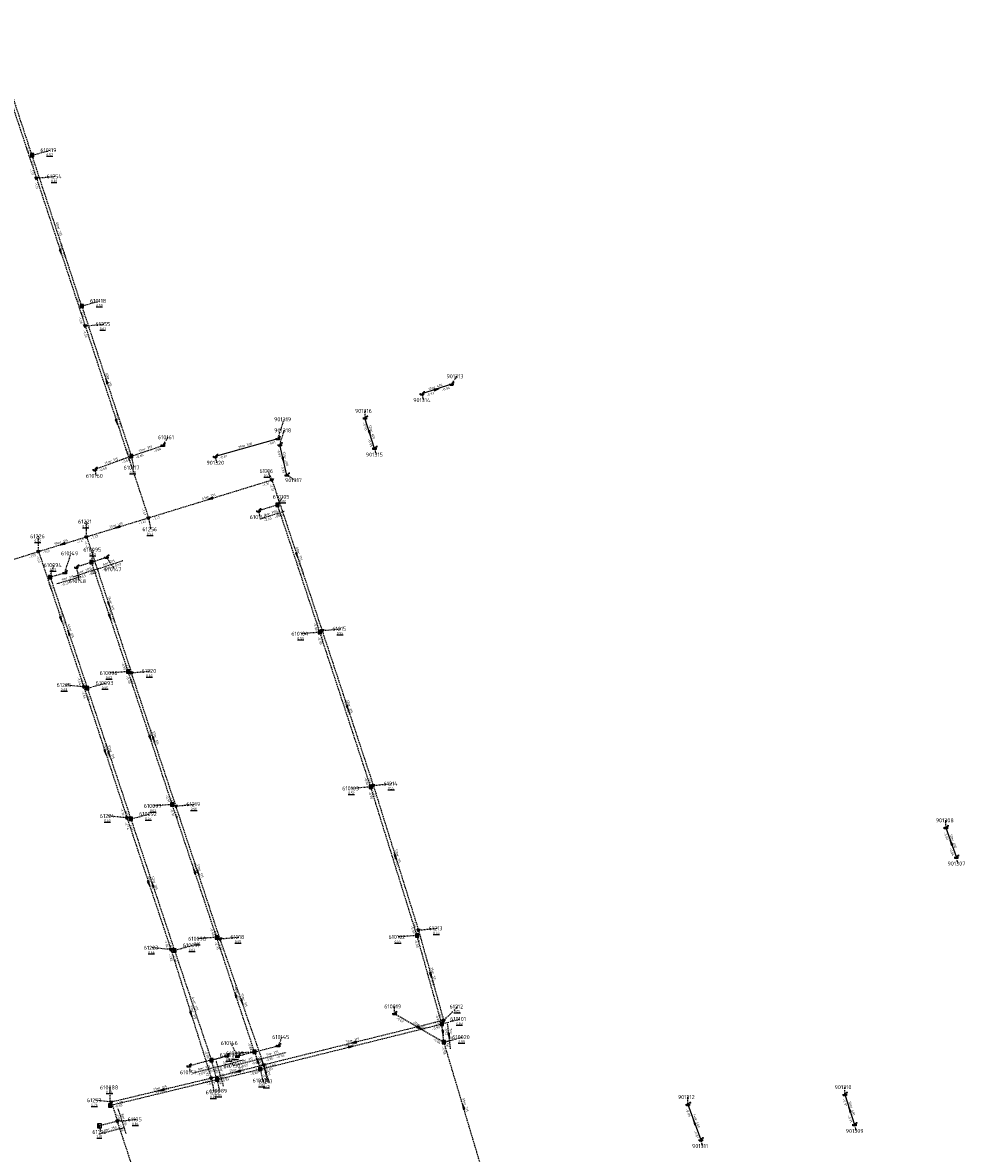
# Model space of a CAD drawing. Extents: x 188323 to 208361, y 565368 to 574910.
# Tile 24 of 256: x 198737 to 199093, y 567084 to 567512. Entities that reach past the tile are written whole.
import ezdxf

# ---------------------------------------------------------------- set-up
doc = ezdxf.new("R2010")
doc.units = 0
doc.linetypes.add('DASHDOT', pattern=[1, 0.5, -0.25, 0, -0.25])
doc.linetypes.add('DASHED', pattern=[0.75, 0.5, -0.25])
doc.layers.get('0').update_dxf_attribs({"linetype": 'CONTINUOUS'})
for name, color, linetype in [('RIO-AFM', 7, 'CONTINUOUS'), ('RIO-BOK', 7, 'CONTINUOUS'), ('RIO-DET', 7, 'CONTINUOUS'), ('RIO-KNP', 7, 'CONTINUOUS'), ('RIO-KNR', 7, 'CONTINUOUS'), ('RIO-LAG', 7, 'CONTINUOUS'), ('RIO-LAG_1B', 7, 'DASHED'), ('RIO-LAG_2B', 7, 'DASHED'), ('RIO-LEN', 7, 'CONTINUOUS'), ('RIO-MVD', 1, 'CONTINUOUS'), ('RIO-VRB', 6, 'DASHDOT'), ('RIO-VRH', 7, 'CONTINUOUS')]:
    doc.layers.add(name, color=color, linetype=linetype)
doc.styles.add('RIO-TXT', font='isocp.shx')

# ---------------------------------------------------------------- blocks, each defined once
blk = doc.blocks.new('L_VHR')
blk.add_lwpolyline([(-0.5, 0), (0.5, 0), (-0.5, 0.15), (-0.5, -0.15), (0.5, 0)])
blk = doc.blocks.new('K_UTB')
blk.add_lwpolyline([(0.5, 0.15), (0.5, -0.3), (-0.5, -0.3), (-0.5, 0.15), (-0.45, 0.15), (-0.45, -0.25), (0, -0.25), (0.45, -0.25), (0.45, 0.15)], close=True)
blk.add_lwpolyline([(0.85, 0.6), (0.55, 0.65), (0.614828, 0.459583), (0.850842, 0.598937)])
blk.add_arc((0.85, -0.25), 0.85, 90, 180)
at = {"style": 'RIO-TXT', "flags": 1}
blk.add_attdef('KNOOPNAAM', (2, 2), '', height=1, dxfattribs=at)
blk = doc.blocks.new('K_IPR')
blk.add_lwpolyline([(-0.5, -0.5), (0.5, -0.5), (0.5, 0.5), (-0.5, 0.5)], close=True)
blk.add_solid([(-0.5, 0.5), (0.5, 0.5), (-0.5, -0.5), (0.5, -0.5)])
at = {"style": 'RIO-TXT', "flags": 1}
blk.add_attdef('KNOOPNAAM', (2, 2), '', height=1, dxfattribs=at)
blk = doc.blocks.new('K_IPD')
blk.add_lwpolyline([(-0.496027, 0.307994), (0.503973, 0.307994), (0.003973, -0.558031)], close=True)
blk.add_solid([(-0.496027, 0.307994), (0.503973, 0.307994), (0.003973, -0.558031)])
at = {"style": 'RIO-TXT', "flags": 1}
blk.add_attdef('KNOOPNAAM', (2, 2), '', height=1, dxfattribs=at)
blk = doc.blocks.new('K_RGM')
blk.add_lwpolyline([(-0.6, 0.6), (-0.6, -0.6), (0.6, -0.6), (0.6, 0.6)], close=True)
blk.add_solid([(-0.6, 0.6), (0, 0.6), (-0.6, -0.6), (0, -0.6)])
at = {"style": 'RIO-TXT', "flags": 1}
blk.add_attdef('KNOOPNAAM', (2, 2), '', height=1, dxfattribs=at)
blk = doc.blocks.new('938_06______610020____610101_')
at = {"layer": 'RIO-LAG_1B'}
blk.add_line((0, 0), (-1.138, 9.754), dxfattribs=at)
at = {"layer": 'RIO-VRH', "xscale": 2, "yscale": 2, "zscale": 2, "rotation": 276.6409}
blk.add_blockref('L_VHR', (-0.569, 4.877), dxfattribs=at)
at = {"layer": 'RIO-AFM', "style": 'RIO-TXT'}
blk.add_text('r 315', height=0.9, rotation=276.6409, dxfattribs=at).set_placement((-0.1966, 6.0079))
at = {"layer": 'RIO-BOK', "style": 'RIO-TXT'}
for s, p in [('-0.50', (-2.366, 8.2011)), ('-0.58', (-1.8643, 3.9103))]:
    blk.add_text(s, height=0.9, rotation=276.6409, dxfattribs=at).set_placement(p)
at = {"layer": 'RIO-LEN', "style": 'RIO-TXT'}
blk.add_text('7m', height=0.9, rotation=276.6409, dxfattribs=at).set_placement((-0.3847, 7.6169))
blk = doc.blocks.new('953_06______610089____610090_')
at = {"layer": 'RIO-LAG_1B'}
blk.add_line((0, 0), (-2.759, 9.425), dxfattribs=at)
at = {"layer": 'RIO-AFM', "style": 'RIO-TXT'}
blk.add_text('r 315', height=0.9, rotation=286.3037, dxfattribs=at).set_placement((-1.2021, 5.8901))
at = {"layer": 'RIO-BOK', "style": 'RIO-TXT'}
for p in [(-3.7089, 7.688), (-2.494, 3.5423)]:
    blk.add_text('-0.89', height=0.9, rotation=286.3037, dxfattribs=at).set_placement(p)
at = {"layer": 'RIO-LEN', "style": 'RIO-TXT'}
blk.add_text('8m', height=0.9, rotation=286.3037, dxfattribs=at).set_placement((-1.6577, 7.4447))
blk = doc.blocks.new('954_06______610090____610150_')
at = {"layer": 'RIO-LAG_1B'}
blk.add_line((0, 0), (9.486, 2.542), dxfattribs=at)
at = {"layer": 'RIO-AFM', "style": 'RIO-TXT'}
blk.add_text('r 315', height=0.9, rotation=15.0034, dxfattribs=at).set_placement((3.57, 1.4746))
at = {"layer": 'RIO-BOK', "style": 'RIO-TXT'}
for p in [(1.7145, -0.9899), (5.8872, 0.1286)]:
    blk.add_text('-0.89', height=0.9, rotation=15.0034, dxfattribs=at).set_placement(p)
at = {"layer": 'RIO-LEN', "style": 'RIO-TXT'}
blk.add_text('6m', height=0.9, rotation=15.0034, dxfattribs=at).set_placement((2.0053, 1.0551))
blk = doc.blocks.new('955_06______610090____610151_')
at = {"layer": 'RIO-LAG_1B'}
blk.add_line((0, 0), (-9.489, -2.534), dxfattribs=at)
at = {"layer": 'RIO-AFM', "style": 'RIO-TXT'}
blk.add_text('r 315', height=0.9, rotation=374.9299, dxfattribs=at).set_placement((-5.9175, -1.0616))
at = {"layer": 'RIO-BOK', "style": 'RIO-TXT'}
for p in [(-7.7751, -3.525), (-3.6007, -2.409)]:
    blk.add_text('-0.89', height=0.9, rotation=374.9299, dxfattribs=at).set_placement(p)
at = {"layer": 'RIO-LEN', "style": 'RIO-TXT'}
blk.add_text('9m', height=0.9, rotation=374.9299, dxfattribs=at).set_placement((-7.4826, -1.48))
blk = doc.blocks.new('956_06______610094____610149_')
at = {"layer": 'RIO-LAG_1B'}
blk.add_line((0, 0), (9.418, 2.781), dxfattribs=at)
at = {"layer": 'RIO-AFM', "style": 'RIO-TXT'}
blk.add_text('r 315', height=0.9, rotation=16.4497, dxfattribs=at).set_placement((3.5317, 1.5642))
at = {"layer": 'RIO-BOK', "style": 'RIO-TXT'}
for p in [(1.739, -0.9463), (5.8821, 0.2772)]:
    blk.add_text('-0.72', height=0.9, rotation=16.4497, dxfattribs=at).set_placement(p)
at = {"layer": 'RIO-LEN', "style": 'RIO-TXT'}
blk.add_text('6m', height=0.9, rotation=16.4497, dxfattribs=at).set_placement((1.978, 1.1054))
blk = doc.blocks.new('957_06______610095____610147_')
at = {"layer": 'RIO-LAG_1B'}
blk.add_line((0, 0), (9.318, 3.1), dxfattribs=at)
at = {"layer": 'RIO-AFM', "style": 'RIO-TXT'}
blk.add_text('r 315', height=0.9, rotation=18.4025, dxfattribs=at).set_placement((3.4763, 1.6837))
at = {"layer": 'RIO-BOK', "style": 'RIO-TXT'}
for p in [(1.7702, -0.8865), (5.8692, 0.4775)]:
    blk.add_text('-0.63', height=0.9, rotation=18.4025, dxfattribs=at).set_placement(p)
at = {"layer": 'RIO-LEN', "style": 'RIO-TXT'}
blk.add_text('6m', height=0.9, rotation=18.4025, dxfattribs=at).set_placement((1.9392, 1.1722))
blk = doc.blocks.new('958_06______610095____610148_')
at = {"layer": 'RIO-LAG_1B'}
blk.add_line((0, 0), (-9.317, -3.109), dxfattribs=at)
at = {"layer": 'RIO-AFM', "style": 'RIO-TXT'}
blk.add_text('r 315', height=0.9, rotation=378.4331, dxfattribs=at).set_placement((-5.8417, -1.421))
at = {"layer": 'RIO-BOK', "style": 'RIO-TXT'}
for p in [(-7.5458, -3.9934), (-3.4464, -2.624)]:
    blk.add_text('-0.63', height=0.9, rotation=378.4331, dxfattribs=at).set_placement(p)
at = {"layer": 'RIO-LEN', "style": 'RIO-TXT'}
blk.add_text('6m', height=0.9, rotation=378.4331, dxfattribs=at).set_placement((-7.3782, -1.9342))
blk = doc.blocks.new('959_06______610099____610100_')
at = {"layer": 'RIO-LAG_1B'}
blk.add_line((0, 0), (3.154, -9.301), dxfattribs=at)
at = {"layer": 'RIO-VRH', "xscale": 2, "yscale": 2, "zscale": 2, "rotation": 468.7062}
blk.add_blockref('L_VHR', (1.577, -4.6505), dxfattribs=at)
at = {"layer": 'RIO-AFM', "style": 'RIO-TXT'}
blk.add_text('r 315', height=0.9, rotation=288.7062, dxfattribs=at).set_placement((1.7039, -3.467))
at = {"layer": 'RIO-BOK', "style": 'RIO-TXT'}
for s, p in [('-0.88', (-0.8762, -1.7753)), ('-0.87', (0.5117, -5.8673))]:
    blk.add_text(s, height=0.9, rotation=288.7062, dxfattribs=at).set_placement(p)
at = {"layer": 'RIO-LEN', "style": 'RIO-TXT'}
blk.add_text('7m', height=0.9, rotation=288.7062, dxfattribs=at).set_placement((1.1835, -1.9328))
blk = doc.blocks.new('960_06______610099____610145_')
at = {"layer": 'RIO-LAG_1B'}
blk.add_line((0, 0), (9.51, 2.451), dxfattribs=at)
at = {"layer": 'RIO-AFM', "style": 'RIO-TXT'}
blk.add_text('r 315', height=0.9, rotation=14.4553, dxfattribs=at).set_placement((3.584, 1.4403))
at = {"layer": 'RIO-BOK', "style": 'RIO-TXT'}
for p in [(1.705, -1.0062), (5.8882, 0.0723)]:
    blk.add_text('-0.65', height=0.9, rotation=14.4553, dxfattribs=at).set_placement(p)
at = {"layer": 'RIO-LEN', "style": 'RIO-TXT'}
blk.add_text('9m', height=0.9, rotation=14.4553, dxfattribs=at).set_placement((2.0153, 1.0359))
blk = doc.blocks.new('961_06______610099____610146_')
at = {"layer": 'RIO-LAG_1B'}
blk.add_line((0, 0), (-9.488, -2.539), dxfattribs=at)
at = {"layer": 'RIO-AFM', "style": 'RIO-TXT'}
blk.add_text('r 315', height=0.9, rotation=374.9578, dxfattribs=at).set_placement((-5.9172, -1.0649))
at = {"layer": 'RIO-BOK', "style": 'RIO-TXT'}
for p in [(-7.7736, -3.5291), (-3.5998, -2.4111)]:
    blk.add_text('-0.65', height=0.9, rotation=374.9578, dxfattribs=at).set_placement(p)
at = {"layer": 'RIO-LEN', "style": 'RIO-TXT'}
blk.add_text('7m', height=0.9, rotation=374.9578, dxfattribs=at).set_placement((-7.4821, -1.4841))
blk = doc.blocks.new('962_06______610105____610144_')
at = {"layer": 'RIO-LAG_1B'}
blk.add_line((0, 0), (-9.371, -2.942), dxfattribs=at)
at = {"layer": 'RIO-AFM', "style": 'RIO-TXT'}
blk.add_text('r 315', height=0.9, rotation=377.4063, dxfattribs=at).set_placement((-5.8665, -1.3167))
at = {"layer": 'RIO-BOK', "style": 'RIO-TXT'}
for p in [(-7.6159, -3.858), (-3.4936, -2.5626)]:
    blk.add_text('-0.90', height=0.9, rotation=377.4063, dxfattribs=at).set_placement(p)
at = {"layer": 'RIO-LEN', "style": 'RIO-TXT'}
blk.add_text('8m', height=0.9, rotation=377.4063, dxfattribs=at).set_placement((-7.412, -1.8023))
blk = doc.blocks.new('985_06______61195_____61196___c')
at = {"layer": 'RIO-LAG_2B'}
blk.add_line((0, 0), (-9.523, -2.402), dxfattribs=at)
at = {"layer": 'RIO-AFM', "style": 'RIO-TXT'}
blk.add_text('r 250', height=0.9, rotation=374.1335, dxfattribs=at).set_placement((-5.9314, -0.9794))
at = {"layer": 'RIO-LEN', "style": 'RIO-TXT'}
blk.add_text('7m', height=0.9, rotation=374.1335, dxfattribs=at).set_placement((-7.5021, -1.376))
blk = doc.blocks.new('986_06______61257_____61195_')
at = {"layer": 'RIO-LAG_2B'}
blk.add_line((0, 0), (2.979, -9.359), dxfattribs=at)
at = {"layer": 'RIO-AFM', "style": 'RIO-TXT'}
blk.add_text('r 315', height=0.9, rotation=287.6313, dxfattribs=at).set_placement((1.6385, -3.4984))
at = {"layer": 'RIO-BOK', "style": 'RIO-TXT'}
for p in [(-0.9094, -1.7585), (0.4015, -5.8759)]:
    blk.add_text('-1.98', height=0.9, rotation=287.6313, dxfattribs=at).set_placement(p)
at = {"layer": 'RIO-LEN', "style": 'RIO-TXT'}
blk.add_text('8m', height=0.9, rotation=287.6313, dxfattribs=at).set_placement((1.1471, -1.9547))

msp = doc.modelspace()

# ---------------------------------------------------------------- linework, layer by layer
at = {"layer": 'RIO-LAG'}
for p, q in [((198899.136, 567375.232), (198887.968, 567371.584)), ((198870.064, 567350.976), (198866.432, 567362.432)), ((198833.456, 567354.624), (198809.792, 567347.904)), ((198836.912, 567340.864), (198834.176, 567352.32)), ((199086.096, 567207.488), (199090.048, 567196.288)), ((199047.872, 567106.56), (199051.52, 567095.104)), ((198988.56, 567102.784), (198993.408, 567089.408))]:
    msp.add_line(p, q, dxfattribs=at)
at = {"layer": 'RIO-LAG_1B'}
for p, q in [((198740.544, 567461.888), (198724.08, 567512.064)), ((198759.328, 567404.864), (198740.544, 567461.888)), ((198759.328, 567404.864), (198778.08, 567348.032)), ((198778.08, 567348.032), (198789.984, 567352.128)), ((198778.08, 567348.032), (198764.224, 567342.976)), ((198833.376, 567329.6), (198826.144, 567327.36)), ((198849.376, 567281.408), (198833.376, 567329.6)), ((198763.04, 567307.968), (198768.656, 567309.824)), ((198763.04, 567307.968), (198757.28, 567306.048)), ((198776.896, 567266.56), (198763.04, 567307.968)), ((198747.376, 567302.336), (198752.896, 567303.936)), ((198747.376, 567302.336), (198761.424, 567260.288)), ((198868.608, 567222.912), (198849.376, 567281.408)), ((198793.568, 567216.256), (198776.896, 567266.56)), ((198761.424, 567260.288), (198777.872, 567210.816)), ((198886.112, 567166.72), (198868.608, 567222.912)), ((198810.352, 567166.016), (198793.568, 567216.256)), ((198777.872, 567210.816), (198794.384, 567161.088)), ((198824.656, 567122.688), (198810.352, 567166.016)), ((198895.488, 567133.248), (198886.112, 567166.72)), ((198794.384, 567161.088), (198808.336, 567119.616)), ((198877.552, 567137.152), (198896.288, 567126.4)), ((198826.848, 567116.16), (198895.488, 567133.248)), ((198896.288, 567126.4), (198895.488, 567133.248)), ((198824.656, 567122.688), (198833.616, 567124.992)), ((198910.832, 567077.76), (198896.288, 567126.4)), ((198808.336, 567119.616), (198814.16, 567121.152)), ((198824.656, 567122.688), (198818.256, 567120.96)), ((198824.656, 567122.688), (198826.848, 567116.16)), ((198808.336, 567119.616), (198799.792, 567117.312)), ((198810.48, 567112.256), (198808.336, 567119.616)), ((198770.064, 567102.464), (198810.48, 567112.256)), ((198810.48, 567112.256), (198826.848, 567116.16))]:
    msp.add_line(p, q, dxfattribs=at)
at = {"layer": 'RIO-LAG_2B'}
for p, q in [((198725.568, 567503.36), (198742.176, 567453.248)), ((198742.176, 567453.248), (198760.624, 567397.312)), ((198760.624, 567397.312), (198784.56, 567324.736)), ((198784.56, 567324.736), (198831.232, 567339.072)), ((198831.232, 567339.072), (198850.208, 567282.048)), ((198761.136, 567317.568), (198784.56, 567324.736)), ((198742.992, 567312), (198761.136, 567317.568)), ((198761.136, 567317.568), (198778.112, 567266.112)), ((198697.728, 567297.856), (198742.992, 567312)), ((198742.992, 567312), (198760.08, 567260.8)), ((198850.208, 567282.048), (198869.568, 567223.488)), ((198794.96, 567215.68), (198778.112, 567266.112)), ((198760.08, 567260.8), (198776.416, 567211.264)), ((198869.568, 567223.488), (198886.64, 567168.768)), ((198811.616, 567165.44), (198794.96, 567215.68)), ((198776.416, 567211.264), (198793.04, 567161.408)), ((198886.64, 567168.768), (198896.16, 567134.592)), ((198828.224, 567117.76), (198811.616, 567165.44)), ((198793.04, 567161.408), (198808.32, 567112.704)), ((198896.16, 567134.592), (198828.224, 567117.76)), ((198828.224, 567117.76), (198808.32, 567112.704)), ((198808.32, 567112.704), (198770.512, 567103.68)), ((198770.512, 567103.68), (198772.816, 567096.448)), ((198772.816, 567096.448), (198765.984, 567094.72)), ((198788.992, 567047.616), (198772.816, 567096.448))]:
    msp.add_line(p, q, dxfattribs=at)
at = {"layer": 'RIO-VRB'}
for p, q in [((198740.54, 567461.89), (198747.5075, 567463.8187)), ((198742.18, 567453.22), (198749.255, 567453.92)), ((198759.33, 567404.89), (198766.2975, 567406.8187)), ((198760.62, 567397.31), (198767.695, 567398.01)), ((198899.13, 567375.22), (198901.1064, 567378.2758)), ((198887.97, 567371.57), (198888.5035, 567369.2416)), ((198866.44, 567362.41), (198866.4397, 567365.185)), ((198833.46, 567354.65), (198835.879, 567361.9986)), ((198834.18, 567352.33), (198835.9152, 567357.7992)), ((198789.98, 567352.15), (198791.9564, 567355.2058)), ((198778.08, 567348.02), (198778.9606, 567343.722)), ((198809.79, 567347.9), (198810.3235, 567345.5716)), ((198870.06, 567350.96), (198870.5935, 567348.6316)), ((198764.22, 567342.95), (198764.7535, 567340.6216)), ((198831.24, 567339.1), (198829.7019, 567342.4627)), ((198836.91, 567340.89), (198840.0314, 567338.9704)), ((198833.38, 567329.62), (198835.3564, 567332.6758)), ((198826.14, 567327.35), (198826.6735, 567325.0216)), ((198761.13, 567317.55), (198761.1292, 567323.325)), ((198784.56, 567324.71), (198785.4406, 567320.412)), ((198742.99, 567311.97), (198742.9892, 567317.745)), ((198752.89, 567303.95), (198755.309, 567311.2986)), ((198763.04, 567307.96), (198763.7471, 567312.6732)), ((198768.66, 567309.83), (198771.6969, 567305.2686)), ((198747.37, 567302.32), (198748.7633, 567306.8494)), ((198757.28, 567306.04), (198758.3341, 567300.7571)), ((198849.38, 567281.41), (198842.4129, 567280.8791)), ((198850.21, 567282.06), (198857.285, 567282.76)), ((198776.9, 567266.56), (198769.9329, 567266.0291)), ((198778.12, 567266.09), (198785.195, 567266.79)), ((198761.43, 567260.28), (198768.3975, 567262.2087)), ((198760.08, 567260.78), (198753.005, 567261.4778)), ((198869.56, 567223.49), (198876.635, 567224.19)), ((198868.61, 567222.91), (198861.6429, 567222.3791)), ((198793.56, 567216.28), (198786.5929, 567215.7491)), ((198794.96, 567215.69), (198802.035, 567216.39)), ((198776.41, 567211.24), (198769.335, 567211.9378)), ((198777.87, 567210.79), (198784.8375, 567212.7187)), ((199086.1, 567207.5), (199086.0997, 567210.275)), ((199090.04, 567196.26), (199090.5735, 567193.9316)), ((198886.64, 567168.77), (198893.715, 567169.47)), ((198810.35, 567166.03), (198803.3829, 567165.4991)), ((198811.62, 567165.45), (198818.695, 567166.15)), ((198886.11, 567166.73), (198879.1429, 567166.1991)), ((198793.04, 567161.39), (198785.965, 567162.0878)), ((198794.39, 567161.12), (198801.3575, 567163.0487)), ((198877.55, 567137.12), (198877.5497, 567139.895)), ((198896.16, 567134.6), (198901.5794, 567139.8481)), ((198895.49, 567133.25), (198902.4575, 567135.1787)), ((198818.25, 567120.95), (198815.7116, 567126.0445)), ((198833.61, 567124.97), (198835.1472, 567128.3332)), ((198896.29, 567126.37), (198903.2575, 567128.2987)), ((198808.34, 567119.59), (198815.3075, 567121.5187)), ((198814.16, 567121.15), (198816.697, 567117.4547)), ((198824.65, 567122.66), (198817.6829, 567122.1291)), ((198799.79, 567117.31), (198800.3235, 567114.9816)), ((198828.23, 567117.75), (198829.4576, 567111.4823)), ((198808.32, 567112.69), (198809.3741, 567107.4071)), ((198810.48, 567112.27), (198811.3606, 567107.972)), ((198826.85, 567116.16), (198827.7306, 567111.862)), ((198770.07, 567102.47), (198770.069, 567109.245)), ((199047.87, 567106.57), (199047.8697, 567109.345)), ((198770.51, 567103.71), (198764.435, 567104.4081)), ((198988.56, 567102.81), (198988.5597, 567105.585)), ((198772.81, 567096.47), (198779.885, 567097.17)), ((199051.52, 567095.13), (199052.0535, 567092.8016)), ((198765.98, 567094.75), (198766.5135, 567092.4216)), ((198993.4, 567089.41), (198993.9335, 567087.0816))]:
    msp.add_line(p, q, dxfattribs=at)

# ---------------------------------------------------------------- block references
at = {"layer": 'RIO-DET'}
for name, p in [('962_06______610105____610144_', (198835.872, 567327.104)), ('957_06______610095____610147_', (198765.536, 567305.472)), ('958_06______610095____610148_', (198765.536, 567305.472)), ('956_06______610094____610149_', (198749.872, 567299.84)), ('938_06______610020____610101_', (198898.784, 567123.84)), ('961_06______610099____610146_', (198827.152, 567120.128)), ('960_06______610099____610145_', (198827.152, 567120.128)), ('955_06______610090____610151_', (198810.848, 567117.12)), ('953_06______610089____610090_', (198812.976, 567109.76)), ('954_06______610090____610150_', (198810.848, 567117.12)), ('959_06______610099____610100_', (198827.152, 567120.128)), ('986_06______61257_____61195_', (198773.008, 567101.184)), ('985_06______61195_____61196___c', (198775.312, 567093.952))]:
    msp.add_blockref(name, p, dxfattribs=at)
at = {"layer": 'RIO-KNP', "xscale": 1.25, "yscale": 1.25, "zscale": 1.25}
for name, p in [('K_IPR', (198740.544, 567461.888)), ('K_IPD', (198742.176, 567453.248)), ('K_IPR', (198759.328, 567404.864)), ('K_IPD', (198760.624, 567397.312)), ('K_UTB', (198899.136, 567375.232)), ('K_UTB', (198887.968, 567371.584)), ('K_UTB', (198866.432, 567362.432)), ('K_UTB', (198789.984, 567352.128)), ('K_UTB', (198833.456, 567354.624)), ('K_UTB', (198834.176, 567352.32)), ('K_UTB', (198870.064, 567350.976)), ('K_IPR', (198778.08, 567348.032)), ('K_UTB', (198809.792, 567347.904)), ('K_UTB', (198764.224, 567342.976)), ('K_IPD', (198831.232, 567339.072)), ('K_UTB', (198836.912, 567340.864)), ('K_IPR', (198833.376, 567329.6)), ('K_UTB', (198826.144, 567327.36)), ('K_IPD', (198784.56, 567324.736)), ('K_IPD', (198761.136, 567317.568)), ('K_IPD', (198742.992, 567312)), ('K_UTB', (198768.656, 567309.824)), ('K_UTB', (198752.896, 567303.936)), ('K_UTB', (198757.28, 567306.048)), ('K_IPR', (198763.04, 567307.968)), ('K_IPR', (198747.376, 567302.336)), ('K_IPR', (198849.376, 567281.408)), ('K_IPD', (198850.208, 567282.048)), ('K_IPR', (198776.896, 567266.56)), ('K_IPD', (198778.112, 567266.112)), ('K_IPD', (198760.08, 567260.8)), ('K_IPR', (198761.424, 567260.288)), ('K_IPR', (198868.608, 567222.912)), ('K_IPD', (198869.568, 567223.488)), ('K_IPR', (198793.568, 567216.256)), ('K_IPD', (198794.96, 567215.68)), ('K_IPD', (198776.416, 567211.264)), ('K_IPR', (198777.872, 567210.816)), ('K_UTB', (199086.096, 567207.488)), ('K_UTB', (199090.048, 567196.288)), ('K_IPD', (198886.64, 567168.768)), ('K_IPR', (198810.352, 567166.016)), ('K_IPD', (198811.616, 567165.44)), ('K_IPR', (198886.112, 567166.72)), ('K_IPD', (198793.04, 567161.408)), ('K_IPR', (198794.384, 567161.088)), ('K_UTB', (198877.552, 567137.152)), ('K_IPR', (198895.488, 567133.248)), ('K_IPD', (198896.16, 567134.592)), ('K_UTB', (198833.616, 567124.992)), ('K_IPR', (198896.288, 567126.4)), ('K_UTB', (198814.16, 567121.152)), ('K_UTB', (198818.256, 567120.96)), ('K_IPR', (198824.656, 567122.688)), ('K_UTB', (198799.792, 567117.312)), ('K_IPR', (198808.336, 567119.616)), ('K_IPR', (198826.848, 567116.16)), ('K_IPD', (198828.224, 567117.76)), ('K_IPD', (198808.32, 567112.704)), ('K_IPR', (198810.48, 567112.256)), ('K_IPD', (198770.512, 567103.68)), ('K_UTB', (198988.56, 567102.784)), ('K_UTB', (199047.872, 567106.56)), ('K_IPR', (198770.064, 567102.464)), ('K_RGM', (198765.984, 567094.72)), ('K_IPD', (198772.816, 567096.448)), ('K_UTB', (199051.52, 567095.104)), ('K_UTB', (198993.408, 567089.408))]:
    msp.add_blockref(name, p, dxfattribs=at)
at = {"layer": 'RIO-VRH', "xscale": 2, "yscale": 2, "zscale": 2}
for p, rotation in [((198751.4, 567425.265), 288.2606), ((198768.705, 567376.455), 468.2546), ((198893.55, 567373.395), 378.1091), ((198772.59, 567361.01), 288.2573), ((198868.25, 567356.685), 287.552), ((198835.545, 567346.61), 283.4296), ((198807.9, 567331.905), 197.1312), ((198772.845, 567321.13), 196.991), ((198752.06, 567314.76), 197.0966), ((198840.725, 567310.58), 288.403), ((198769.625, 567291.82), 288.2784), ((198769.97, 567287.26), 288.5168), ((198751.535, 567286.375), 288.469), ((198754.4, 567281.3), 468.4994), ((198859.885, 567252.775), 288.2894), ((198785.23, 567241.42), 288.3395), ((198786.54, 567240.89), 288.4831), ((198768.245, 567236.01), 288.2512), ((198769.65, 567235.535), 288.3831), ((199088.07, 567201.88), 469.3244), ((198878.1, 567196.13), 287.3423), ((198801.955, 567191.155), 108.4832), ((198803.29, 567190.57), 288.3532), ((198784.725, 567186.315), 288.456), ((198786.13, 567185.955), 468.4041), ((198891.4, 567151.685), 285.5757), ((198817.5, 567144.345), 108.2557), ((198819.925, 567141.6), 289.2062), ((198800.68, 567137.04), 287.427), ((198886.92, 567131.745), 330.1627), ((198895.89, 567129.81), 276.6409), ((198861.17, 567124.705), 13.9798), ((198862.195, 567126.175), 193.9296), ((198825.75, 567119.41), 468.7062), ((198818.275, 567115.22), 194.258), ((198789.415, 567108.2), 193.3591), ((198903.56, 567102.055), 106.6537), ((199049.695, 567100.85), 467.7029), ((198990.98, 567096.11), 469.8665)]:
    msp.add_blockref('L_VHR', p, dxfattribs=dict(at, rotation=rotation))

# ---------------------------------------------------------------- texts
at = {"layer": 'RIO-AFM', "style": 'RIO-TXT'}
for s, rotation, p in [('r 315', 288.252, (198750.1737, 567434.3219)), ('r 315', 288.2606, (198751.6382, 567426.197)), ('r 315', 288.2546, (198768.9437, 567377.3869)), ('r 400', 378.1091, (198892.6231, 567373.6213)), ('r 315', 288.2573, (198772.8336, 567361.9436)), ('r 400', 287.552, (198868.4855, 567357.6096)), ('r 315', 19.1379, (198783.1008, 567350.2918)), ('r 500', 375.915, (198820.7064, 567351.5406)), ('r 315', 380.0905, (198770.2158, 567345.6801)), ('r 400', 283.4296, (198835.8464, 567347.515)), ('r 315', 17.1312, (198806.9784, 567332.1441)), ('r 315', 16.991, (198771.924, 567321.3714)), ('r 315', 17.0966, (198751.1385, 567314.9997)), ('r 315', 288.403, (198840.9612, 567311.5128)), ('r 315', 288.3673, (198841.614, 567306.4467)), ('r 315', 288.2784, (198769.8616, 567292.7515)), ('r 315', 288.5168, (198770.1995, 567288.1915)), ('r 315', 288.469, (198751.7684, 567287.3073)), ('r 315', 288.4994, (198754.6299, 567282.2317)), ('r 315', 288.2894, (198860.1236, 567253.7075)), ('r 315', 288.2039, (198859.2349, 567253.0921)), ('r 315', 288.3395, (198785.4652, 567242.3516)), ('r 315', 288.4831, (198786.7728, 567241.8225)), ('r 315', 288.2512, (198768.4814, 567236.9411)), ('r 315', 288.3831, (198769.8843, 567236.4667)), ('r 400', 289.3244, (199088.2768, 567202.8114)), ('r 315', 287.3091, (198877.6136, 567195.7479)), ('r 315', 287.3423, (198878.3526, 567197.058)), ('r 315', 288.4832, (198802.1878, 567192.0875)), ('r 315', 288.3532, (198803.525, 567191.5017)), ('r 315', 288.456, (198784.9581, 567187.2473)), ('r 315', 288.4041, (198786.364, 567186.8868)), ('r 315', 285.6586, (198891.073, 567150.908)), ('r 315', 285.5757, (198891.6745, 567152.6028)), ('r 315', 288.2557, (198817.7343, 567145.2758)), ('r 315', 289.2062, (198820.1453, 567142.5348)), ('r 315', 287.427, (198800.9293, 567137.9679)), ('r 315', 288.5745, (198801.5936, 567141.2867)), ('r 315', 330.1627, (198886.469, 567132.5875)), ('r 315', 13.9798, (198860.263, 567124.9944)), ('r 315', 373.9296, (198861.2827, 567126.4862)), ('r 315', 374.2581, (198817.3646, 567115.5107)), ('r 315', 13.3659, (198817.761, 567114.5141)), ('r 315', 373.3591, (198788.508, 567108.5106)), ('r 315', 13.6305, (198789.3699, 567107.665)), ('r 315', 286.6537, (198903.8218, 567102.9791)), ('r 400', 287.7029, (199049.9282, 567101.775)), ('r 400', 289.8665, (198991.1787, 567097.0434))]:
    msp.add_text(s, height=0.9, rotation=rotation, dxfattribs=at).set_placement(p)
at = {"layer": 'RIO-BOK', "style": 'RIO-TXT'}
for s, rotation, p in [('-0.91', 288.1711, (198737.9611, 567465.3584)), ('-0.91', 288.252, (198739.6497, 567460.1217)), ('-1.11', 288.3564, (198739.5899, 567456.6802)), ('-1.11', 288.2606, (198741.29, 567451.4516)), ('-0.91', 288.252, (198756.7506, 567408.3562)), ('-0.91', 288.2546, (198758.4398, 567403.1217)), ('-1.26', 288.2606, (198758.0393, 567400.7758)), ('-1.26', 288.2573, (198759.7299, 567395.5416)), ('-0.94', 378.1091, (198895.6668, 567372.6194)), ('-0.92', 378.1091, (198889.7362, 567370.6756)), ('-0.93', 287.552, (198865.5282, 567360.6527)), ('-0.61', 375.915, (198829.8976, 567352.1918)), ('-0.95', 287.552, (198867.494, 567354.4487)), ('-0.89', 288.2546, (198775.5003, 567351.4861)), ('-0.60', 19.1379, (198779.8614, 567347.1563)), ('-0.60', 19.1379, (198786.5652, 567349.4829)), ('-0.61', 375.915, (198811.5207, 567346.9386)), ('-0.93', 283.4296, (198833.1442, 567350.6428)), ('-0.60', 380.0905, (198766.0161, 567342.1172)), ('-0.60', 380.0905, (198774.7086, 567345.3032)), ('-0.95', 283.4296, (198834.6014, 567344.5538)), ('-1.31', 17.1312, (198827.7335, 567336.554)), ('-1.31', 288.403, (198830.3544, 567337.3294)), ('-1.41', 288.2573, (198781.9901, 567328.1794)), ('-0.90', 288.3673, (198832.4933, 567327.8499)), ('-1.41', 16.991, (198781.0474, 567322.1727)), ('-1.41', 17.1312, (198786.3101, 567323.7845)), ('-1.47', 16.991, (198762.8778, 567316.6202)), ('-1.47', 17.0966, (198757.6218, 567315.0061)), ('-1.47', 288.2784, (198760.2406, 567315.7813)), ('-1.51', 17.3479, (198739.4935, 567309.4109)), ('-1.51', 288.469, (198742.1064, 567310.1984)), ('-1.51', 17.0966, (198744.7395, 567311.0434)), ('-0.89', 288.5168, (198762.1579, 567306.1876)), ('-0.93', 288.4994, (198746.4874, 567300.5479)), ('-0.90', 288.3673, (198846.7879, 567284.8697)), ('-1.44', 288.403, (198847.6213, 567285.52)), ('-0.90', 288.2039, (198848.4883, 567279.6425)), ('-1.44', 288.2894, (198849.3209, 567280.2911)), ('-0.90', 288.5168, (198774.2947, 567270.0112)), ('-1.59', 288.2784, (198775.5355, 567269.5539)), ('-1.64', 288.469, (198757.4837, 567264.2355)), ('-0.92', 288.4994, (198758.826, 567263.7325)), ('-0.90', 288.3395, (198776.0124, 567264.7904)), ('-1.59', 288.4831, (198777.2369, 567264.3181)), ('-1.64', 288.2512, (198759.1897, 567259.0117)), ('-0.92', 288.3831, (198760.5438, 567258.5097)), ('-0.90', 288.2039, (198866.0343, 567226.3791)), ('-1.57', 288.2894, (198866.9792, 567226.9553)), ('-0.91', 288.3395, (198790.971, 567219.7409)), ('-1.68', 288.4831, (198792.3623, 567219.1451)), ('-0.90', 287.3091, (198867.6908, 567221.1566)), ('-1.57', 287.3423, (198868.6418, 567221.7361)), ('-1.74', 288.2512, (198773.8259, 567214.7046)), ('-0.95', 288.3831, (198775.2779, 567214.2487)), ('-0.91', 288.4832, (198792.6769, 567214.5081)), ('-1.68', 288.3532, (198794.0729, 567213.9201)), ('-1.74', 288.456, (198775.526, 567209.4686)), ('-0.95', 288.4041, (198776.9844, 567209.0194)), ('-0.92', 289.3244, (199085.243, 567205.7154)), ('-0.84', 289.3244, (199087.3672, 567199.6676)), ('-1.69', 287.3423, (198884.1142, 567172.2767)), ('-0.90', 288.4832, (198807.7522, 567169.485)), ('-1.83', 288.3532, (198809.0302, 567168.9103)), ('-0.90', 287.3091, (198883.5872, 567170.2383)), ('-1.82', 288.456, (198790.4436, 567164.846)), ('-0.89', 288.4041, (198791.7968, 567164.5778)), ('-0.90', 288.2557, (198809.4599, 567164.2617)), ('-1.83', 289.2062, (198810.7593, 567163.6671)), ('-0.90', 285.6586, (198885.1406, 567165.0038)), ('-1.69', 285.5757, (198885.6681, 567167.0452)), ('-1.82', 287.427, (198792.1244, 567159.6347)), ('-0.89', 288.5745, (198793.5097, 567159.3467)), ('-1.77', 285.5757, (198893.7302, 567138.1789)), ('-0.62', 330.1627, (198878.0688, 567135.2094)), ('-1.77', 373.9296, (198892.5076, 567132.2947)), ('-0.90', 285.6586, (198893.0547, 567136.8251)), ('-0.90', 13.9798, (198891.849, 567130.9007)), ('-0.88', 288.2557, (198822.0615, 567126.1237)), ('-0.66', 330.1627, (198892.0427, 567127.2052)), ('-0.89', 288.5745, (198805.7313, 567123.0385)), ('-1.89', 289.2062, (198825.5875, 567121.1708)), ('-0.58', 286.6537, (198895.3508, 567124.6272)), ('-1.89', 374.2581, (198824.5983, 567115.3933)), ('-0.89', 13.9798, (198828.5466, 567115.1397)), ('-1.89', 373.9296, (198829.9263, 567116.7293)), ('-1.92', 287.427, (198805.7851, 567116.1919)), ('-1.92', 374.2581, (198810.0221, 567111.679)), ('-0.89', 13.3659, (198812.1655, 567111.2315)), ('-0.89', 13.3659, (198823.1837, 567113.8498)), ('-1.92', 373.3591, (198804.6493, 567110.4019)), ('-0.89', 13.6305, (198806.8249, 567109.943)), ('-1.98', 373.3591, (198772.1961, 567102.6724)), ('-0.97', 287.7029, (199046.9628, 567104.8103)), ('-0.89', 13.6305, (198771.7603, 567101.4393)), ('-0.99', 289.8665, (198987.7199, 567101.0173)), ('-0.91', 287.7029, (199048.9449, 567098.6115)), ('-0.97', 289.8665, (198990.6966, 567092.7924))]:
    msp.add_text(s, height=0.9, rotation=rotation, dxfattribs=at).set_placement(p)
at = {"layer": 'RIO-KNR', "style": 'RIO-TXT'}
for s, p in [('610119', (198743.6825, 567463.0687)), ('61254', (198746.0675, 567453.17)), ('610118', (198762.4725, 567406.0687)), ('61255', (198764.5075, 567397.26)), ('901313', (198897.2814, 567377.5258)), ('901314', (198884.6785, 567368.4916)), ('901316', (198862.6147, 567364.435)), ('901319', (198832.054, 567361.2486)), ('610161', (198788.1314, 567354.4558)), ('901318', (198832.0902, 567357.0492)), ('901315', (198866.7685, 567347.8816)), ('610117', (198775.1356, 567342.972)), ('901320', (198806.4985, 567344.8216)), ('61216', (198826.5144, 567341.7127)), ('610160', (198760.9285, 567339.8716)), ('901317', (198836.2064, 567338.2204)), ('610105', (198831.5314, 567331.9258)), ('61221', (198757.9417, 567322.575)), ('610144', (198822.8485, 567324.2716)), ('61226', (198739.8017, 567316.995)), ('61256', (198782.2531, 567319.662)), ('610095', (198759.9221, 567311.9232)), ('610149', (198751.484, 567310.5486)), ('610094', (198744.9383, 567306.0994)), ('610147', (198767.8719, 567304.5186)), ('610148', (198754.5091, 567300.0071)), ('61215', (198854.0975, 567282.01)), ('610104', (198838.5879, 567280.1291)), ('610096', (198766.1079, 567265.2791)), ('61220', (198782.0075, 567266.04)), ('61225', (198749.8175, 567260.7278)), ('610093', (198764.5725, 567261.4587)), ('61214', (198873.4475, 567223.44)), ('610103', (198857.8179, 567221.6291)), ('610097', (198782.7679, 567214.9991)), ('61219', (198798.8475, 567215.64)), ('61224', (198766.1475, 567211.1878)), ('610092', (198781.0125, 567211.9687)), ('901308', (199082.2747, 567209.525)), ('901307', (199086.7485, 567193.1816)), ('61213', (198890.5275, 567168.72)), ('610091', (198797.5325, 567162.2987)), ('610098', (198799.5579, 567164.7491)), ('61218', (198815.5075, 567165.4)), ('610102', (198875.3179, 567165.4491)), ('61223', (198782.7775, 567161.3378)), ('610019', (198873.7247, 567139.145)), ('61212', (198898.3919, 567139.0981)), ('610101', (198898.6325, 567134.4287)), ('610146', (198811.8866, 567125.2945)), ('610145', (198831.3222, 567127.5832)), ('610020', (198899.4325, 567127.5487)), ('610090', (198811.4825, 567120.7687)), ('610099', (198813.8579, 567121.3791)), ('610150', (198812.872, 567116.7047)), ('610151', (198796.4985, 567114.2316)), ('610100', (198823.9056, 567111.112)), ('61217', (198826.2701, 567110.7323)), ('610088', (198766.244, 567108.495)), ('61222', (198806.1866, 567106.6571)), ('610089', (198807.5356, 567107.222)), ('901310', (199044.0447, 567108.595)), ('61257', (198761.2475, 567103.6581)), ('901312', (198984.7347, 567104.835)), ('61195', (198776.6975, 567096.42)), ('61196', (198763.326, 567091.6716)), ('901309', (199048.2285, 567092.0516)), ('901311', (198990.1085, 567086.3316))]:
    msp.add_text(s, height=1.5, dxfattribs=at).set_placement(p)
at = {"layer": 'RIO-LEN', "style": 'RIO-TXT'}
for s, rotation, p in [('60m', 288.252, (198749.4962, 567436.3729)), ('59m', 288.2606, (198750.9604, 567428.2478)), ('60m', 288.2546, (198768.266, 567379.4379)), ('12m', 378.1091, (198890.5706, 567372.9485)), ('76m', 288.2573, (198772.1559, 567363.9946)), ('12m', 287.552, (198867.8331, 567359.6687)), ('25m', 375.915, (198818.6296, 567350.9469)), ('13m', 19.1379, (198781.0602, 567349.5836)), ('12m', 283.4296, (198835.3437, 567349.6157)), ('15m', 380.0905, (198768.1877, 567344.9368)), ('49m', 17.1312, (198804.9143, 567331.5078)), ('25m', 16.991, (198769.8583, 567320.7401)), ('19m', 17.0966, (198749.0739, 567314.3646)), ('60m', 288.403, (198840.2783, 567313.562)), ('51m', 288.3673, (198840.9323, 567308.4964)), ('54m', 288.2784, (198769.1831, 567294.8021)), ('54m', 288.469, (198751.083, 567289.3557)), ('44m', 288.5168, (198769.5124, 567290.2393)), ('44m', 288.4994, (198753.9435, 567284.2797)), ('62m', 288.2039, (198858.5591, 567255.1436)), ('62m', 288.2894, (198859.4447, 567255.758)), ('53m', 288.3395, (198784.7845, 567244.4016)), ('53m', 288.4831, (198786.087, 567243.8708)), ('52m', 288.2512, (198767.8039, 567238.9921)), ('52m', 288.3831, (198769.202, 567238.5161)), ('12m', 289.3244, (199087.561, 567204.8493)), ('59m', 287.3091, (198876.9699, 567197.8098)), ('57m', 287.3423, (198877.7077, 567199.1195)), ('53m', 288.4832, (198801.502, 567194.1357)), ('53m', 288.3532, (198802.8438, 567193.5515)), ('53m', 288.456, (198784.2733, 567189.2958)), ('52m', 288.4041, (198785.681, 567188.936)), ('35m', 285.6586, (198890.4889, 567152.9875)), ('35m', 285.5757, (198891.0935, 567154.6832)), ('46m', 288.2557, (198817.0566, 567147.3267)), ('44m', 288.5745, (198800.9045, 567143.3338)), ('51m', 289.2062, (198819.4337, 567144.5742)), ('51m', 287.427, (198800.2814, 567140.0284)), ('22m', 330.1627, (198884.5947, 567133.6611)), ('71m', 13.9798, (198858.167, 567124.4726)), ('70m', 373.9296, (198859.1866, 567125.9648)), ('21m', 374.2581, (198815.2715, 567114.9774)), ('17m', 13.3659, (198815.6595, 567114.0147)), ('39m', 373.3591, (198786.4068, 567108.0102)), ('42m', 13.6305, (198787.2707, 567107.1559)), ('51m', 286.6537, (198903.2018, 567105.0481)), ('12m', 287.7029, (199049.2703, 567103.8323)), ('14m', 289.8665, (198990.4437, 567099.0745))]:
    msp.add_text(s, height=0.9, rotation=rotation, dxfattribs=at).set_placement(p)
at = {"layer": 'RIO-MVD', "style": 'RIO-TXT'}
for s, p in [('%%U0.57', (198745.9775, 567461.6687)), ('%%U0.61', (198747.725, 567451.77)), ('%%U0.59', (198764.7675, 567404.6687)), ('%%U0.61', (198766.165, 567395.86)), ('%%U0.60', (198777.4306, 567341.572)), ('%%U0.50', (198828.1719, 567340.3127)), ('%%U56.00', (198833.4439, 567330.5258)), ('%%U0.53', (198759.5992, 567321.175)), ('%%U0.53', (198783.9106, 567318.262)), ('%%U0.52', (198741.4592, 567315.595)), ('%%U0.59', (198762.2171, 567310.5232)), ('%%U0.59', (198747.2333, 567304.6994)), ('%%U0.53', (198840.8829, 567278.7291)), ('%%U0.56', (198855.755, 567280.61)), ('%%U0.62', (198768.4029, 567263.8791)), ('%%U0.63', (198783.665, 567264.64)), ('%%U0.63', (198751.475, 567259.3278)), ('%%U0.60', (198766.8675, 567260.0587)), ('%%U0.52', (198860.1129, 567220.2291)), ('%%U0.55', (198875.105, 567222.04)), ('%%U0.66', (198800.505, 567214.24)), ('%%U0.63', (198767.805, 567209.7878)), ('%%U0.57', (198783.3075, 567210.5687)), ('%%U0.62', (198785.0629, 567213.5991)), ('%%U0.56', (198892.185, 567167.32)), ('%%U0.61', (198801.8529, 567163.3491)), ('%%U0.65', (198817.165, 567164)), ('%%U0.54', (198877.6129, 567164.0491)), ('%%U0.66', (198784.435, 567159.9378)), ('%%U0.62', (198799.8275, 567160.8987)), ('%%U0.85', (198900.0494, 567137.6981)), ('%%U0.83', (198900.9275, 567133.0287)), ('%%U0.88', (198901.7275, 567126.1487)), ('%%U0.65', (198816.1529, 567119.9791)), ('%%U0.68', (198813.7775, 567119.3687)), ('%%U0.84', (198768.539, 567107.095)), ('%%U0.83', (198826.2006, 567109.712)), ('%%U0.78', (198827.9276, 567109.3323)), ('%%U0.80', (198807.8441, 567105.2571)), ('%%U0.83', (198809.8306, 567105.822)), ('%%U0.76', (198762.905, 567102.2581)), ('%%U0.84', (198778.355, 567095.02)), ('%%U1.01', (198764.9835, 567090.2716))]:
    msp.add_text(s, height=0.9, dxfattribs=at).set_placement(p)

doc.saveas('drawing.dxf')
